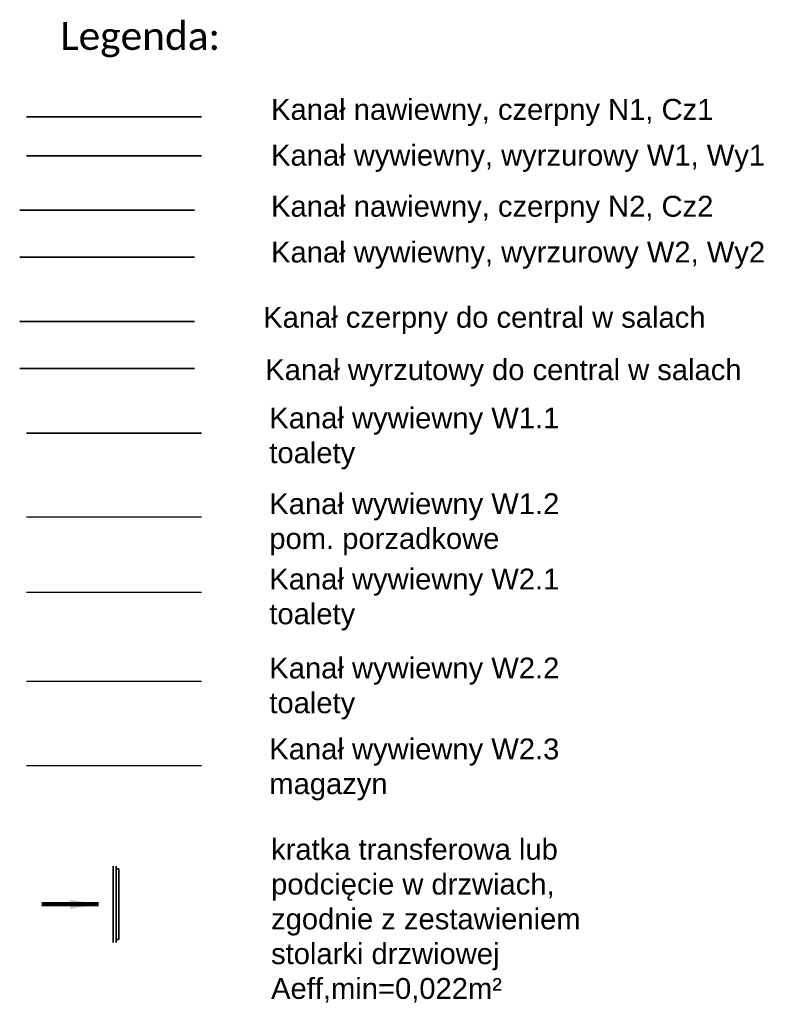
# Model space of a CAD drawing. Header units: millimetres. Extents: x -40063 to 512011, y 350190 to 687060.
# Tile 201 of 256: x 193112 to 198637, y 594186 to 601262. Entities that reach past the tile are written whole.
import ezdxf

# ---------------------------------------------------------------- set-up
doc = ezdxf.new("R2010")
doc.units = ezdxf.units.MM
doc.layers.get('0').update_dxf_attribs({"color": 8})
for name, color, linetype, lineweight in [('AP Wywiew W1.3', 136, 'Continuous', 30), ('AP_ wywiew W4', 30, 'Continuous', 35), ('AP_nawiew N1', 5, 'Continuous', 35), ('AP_nawiew N2', 4, 'Continuous', 35), ('AP_opis', 7, 'Continuous', 30), ('AP_wywiew W1', 1, 'Continuous', 35), ('AP_wywiew W2', 6, 'Continuous', 35), ('FLUID-KK', 3, 'Continuous', 35), ('Wentylacja - Opisy', 7, 'Continuous', 9)]:
    doc.layers.add(name, color=color, linetype=linetype, lineweight=lineweight)
doc.layers.add('FLUID-KK-50-ARRGR', color=7, linetype='Continuous')
doc.styles.add('FDBES', font='simplex.shx')
doc.styles.add('GENERATED_STYLE_1', font='arial.ttf')
doc.styles.get("Standard").update_dxf_attribs({"font": 'arial.ttf'})
doc.dimstyles.new('FDBES', dxfattribs={"dimscale": 50, "dimtxt": 4, "dimasz": 2.5, "dimexe": 0.8, "dimexo": 2, "dimgap": 1, "dimtad": 1, "dimdsep": 46, "dimtxsty": 'FDBES', "dimcen": 2.5, "dimclrd": 4, "dimclre": 5, "dimadec": 0, "dimazin": 0, "dimtfac": 1, "dimtmove": 0, "dimatfit": 3, "dimfxl": 1, "dimarcsym": 0})

# ---------------------------------------------------------------- blocks, each defined once
blk = doc.blocks.new('*U3010')
at = {"color": 0, "linetype": 'ByBlock', "lineweight": -2}
for p, q in [((270, 0, 20), (-270, 0, 20)), ((250, 0), (-250, 0)), ((250, 0, -20), (-250, 0, -20)), ((250, 0, -20), (250, 0)), ((270, 0), (250, 0)), ((-250, 0), (-270, 0)), ((-250, 0, -20), (-250, 0))]:
    blk.add_line(p, q, dxfattribs=at)
at = {"linetype": 'Continuous', "lineweight": -3}
for p, q in [((270, 0, 20), (-270, 0, 20)), ((-270, 0, 20), (270, 0, 20))]:
    blk.add_line(p, q, dxfattribs=at)
blk = doc.blocks.new('*U3011')
at = {"insert": (-200, 0), "char_height": 50, "attachment_point": 5, "style": 'FDBES'}
blk.add_mtext('\\P ', dxfattribs=at)
blk.add_leader([(0, 0), (-400, 0)], dimstyle='FDBES', override={"dimscale": 80, "dimtxt": 2.5, "dimasz": 2.5, "dimgap": 0.625, "dimtad": 1, "dimtxsty": 'Standard', "dimclrd": 256, "dimlwd": 65534})

msp = doc.modelspace()

# ---------------------------------------------------------------- linework, layer by layer
at = {"layer": 'AP Wywiew W1.3', "color": 30}
msp.add_line((193162.20916, 597689.76852, -5), (194419.94821, 597689.76852, -5), dxfattribs=at)
at = {"layer": 'AP Wywiew W1.3', "color": 194}
msp.add_line((193162.20916, 597148.6239, -5), (194419.94821, 597148.6239, -5), dxfattribs=at)
at = {"layer": 'AP Wywiew W1.3', "color": 237}
msp.add_line((193162.20916, 596509.13552, -5), (194419.94821, 596509.13552, -5), dxfattribs=at)
at = {"layer": 'AP Wywiew W1.3', "color": 212}
msp.add_line((193162.20916, 595902.74106, -5), (194419.94821, 595902.74106, -5), dxfattribs=at)
at = {"layer": 'AP_ wywiew W4', "color": 6}
msp.add_line((193162.20916, 598289.40135, -5), (194419.94821, 598289.40135, -5), dxfattribs=at)
at = {"layer": 'AP_nawiew N1'}
msp.add_line((193162.20916, 600564.2721, -5), (194419.94821, 600564.2721, -5), dxfattribs=at)
at = {"layer": 'AP_nawiew N2', "color": 124}
msp.add_line((193112.20916, 599894.08076, -5), (194369.94821, 599894.08076, -5), dxfattribs=at)
at = {"layer": 'AP_nawiew N2'}
msp.add_line((193112.20916, 599094.19502, -5), (194369.94821, 599094.19502, -5), dxfattribs=at)
at = {"layer": 'AP_wywiew W1'}
msp.add_line((193162.20916, 600282.69006, -5), (194419.94821, 600282.69006, -5), dxfattribs=at)
at = {"layer": 'AP_wywiew W2', "color": 243}
msp.add_line((193112.20916, 599556.24232, -5), (194369.94821, 599556.24232, -5), dxfattribs=at)
at = {"layer": 'AP_wywiew W2'}
msp.add_line((193112.20916, 598756.35658, -5), (194369.94821, 598756.35658, -5), dxfattribs=at)

# ---------------------------------------------------------------- block references
at = {"layer": 'FLUID-KK', "linetype": 'Continuous', "extrusion": (-1, 4.22503e-15, 6.12323e-17), "xscale": 1.016, "yscale": 1.016, "zscale": 1.016, "rotation": 360}
msp.add_blockref('*U3010', (-594904.32321, -19.27821, -193805.02445), dxfattribs=at)
at = {"layer": 'FLUID-KK-50-ARRGR', "xscale": 1.016, "yscale": 1.016, "zscale": 1.016, "rotation": 359.9999999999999}
msp.add_blockref('*U3011', (193678.02445, 594904.32321, -19.27821), dxfattribs=at)

# ---------------------------------------------------------------- texts
at = {"layer": 'AP_opis', "linetype": 'Continuous', "char_height": 149.9998767, "attachment_point": 1, "style": 'GENERATED_STYLE_1'}
for s, insert, width in [('\\A1;Kanał nawiewny, czerpny N1, Cz1\\P', (194919.28803, 600692.52797), 4768.9687542), ('\\A1;Kanał wywiewny, wyrzurowy W1, Wy1\\P', (194919.28803, 600363.28199), 4083.5951215), ('\\A1;Kanał nawiewny, czerpny N2, Cz2\\P', (194919.28803, 599996.50726), 4768.9687542), ('\\A1;Kanał wywiewny, wyrzurowy W2, Wy2\\P', (194919.28803, 599667.26128), 4033.5951215), ('\\A1;Kanał czerpny do central w salach\\P', (194862.52184, 599198.52699), 3753.5951215), ('\\A1;Kanał wyrzutowy do central w salach\\P', (194877.1583, 598821.67214), 3693.5951215), ('\\A1;Kanał wywiewny W1.1 \\Ptoalety', (194906.70161, 598474.91259), 2533.5951215), ('\\A1;Kanał wywiewny W1.2\\Ppom. porzadkowe', (194906.70161, 597858.55541), 2533.5951215), ('\\A1;Kanał wywiewny W2.1\\Ptoalety', (194906.70161, 597317.41079), 2533.5951215), ('\\A1;Kanał wywiewny W2.2\\Ptoalety', (194906.70161, 596677.92241), 2533.5951215), ('\\A1;Kanał wywiewny W2.3\\Pmagazyn', (194906.70161, 596096.16485), 2533.5951215), ('\\A1;kratka transferowa lub podcięcie w drzwiach, zgodnie z zestawieniem stolarki drzwiowej \\PAeff,min=0,022m²', (194919.28803, 595374.81727), 2533.5951215)]:
    msp.add_mtext(s, dxfattribs=dict(at, insert=insert, width=width))
at = {"layer": 'Wentylacja - Opisy', "insert": (193404.66349, 601245.07271, -5), "char_height": 200, "width": 1786.5683326, "attachment_point": 1}
msp.add_mtext('{\\fCalibri|b0|i0|c238|p34;Legenda:}', dxfattribs=at)

doc.saveas('drawing.dxf')
